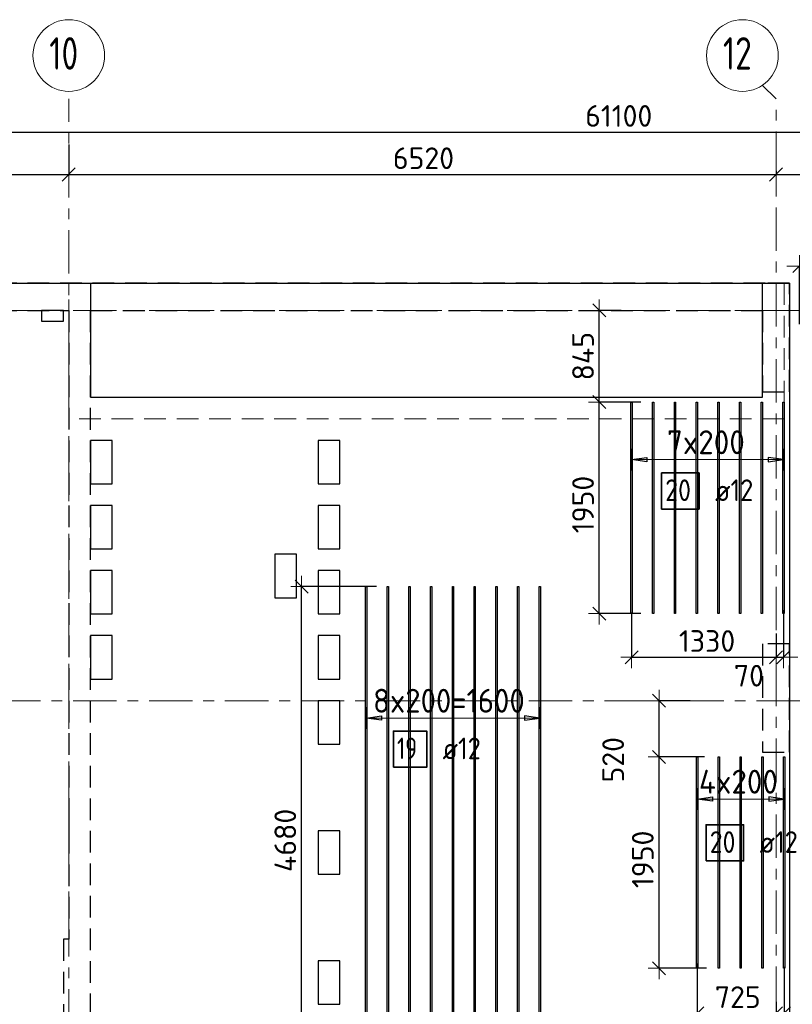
# Model space of a CAD drawing. Header units: metres. Extents: x -38 to 100, y -15 to 19.
# Tile 7 of 41: x 25.58 to 32.7, y 10 to 19.08. Entities that reach past the tile are written whole.
import ezdxf

# ---------------------------------------------------------------- set-up
doc = ezdxf.new("R2010")
doc.units = ezdxf.units.M
doc.header["$PDMODE"] = 65
for name, pattern in [('______11', [0.5, 0.4, -0.05, 0, -0.05]), ('______2', [0.27, 0.2, -0.07]), ('______5', [1.1, 0.8, -0.1, 0.1, -0.1])]:
    doc.linetypes.add(name, pattern=pattern)
for name, color, linetype, lineweight in [('XR$2$Осевая линия (1)', 7, '______5', 13), ('XR$2$Размерная линия (1)', 7, 'Continuous', 13), ('XR$3$Перекрытие (1)', 7, 'Continuous', 35), ('XR$3$Перекрытие (2)', 7, 'Continuous', 35), ('XR$3$Размерная линия (1)', 7, 'Continuous', 13), ('XR$5$Стена (1)', 7, 'Continuous', 35)]:
    doc.layers.add(name, color=color, linetype=linetype, lineweight=lineweight)
doc.layers.add('XR$3$Арм.стержн.Доп. Арм ниж.зоны У', color=7, linetype='Continuous', lineweight=35, true_color=0x1cff1c)
doc.styles.add('ISOCPEUR', font='txt')
doc.dimstyles.new('DIMSTYLE_3', dxfattribs={"dimtxt": 0.2, "dimasz": 0.2, "dimexe": 0, "dimexo": 0, "dimgap": 0.1, "dimtad": 2, "dimdec": 0, "dimlfac": 1000, "dimrnd": 5, "dimzin": 12, "dimdsep": 46, "dimtxsty": 'ISOCPEUR', "dimblk1": 'ALL_ML_STRICH', "dimblk2": 'ALL_ML_STRICH', "dimsah": 1, "dimcen": 0, "dimclrd": 7, "dimclre": 256, "dimclrt": 7, "dimadec": 0, "dimazin": 0, "dimtfac": 1, "dimtdec": 0, "dimtix": 1, "dimtmove": 2, "dimatfit": 3, "dimfxl": 0, "dimtzin": 0, "dimlwd": 0, "dimlwe": -3, "dimarcsym": 0})
doc.dimstyles.new('DIMSTYLE_5', dxfattribs={"dimtxt": 0.2, "dimasz": 0.2, "dimexe": 0, "dimexo": 0, "dimgap": 0.1, "dimtad": 2, "dimdec": 0, "dimlfac": 1000, "dimrnd": 5, "dimzin": 12, "dimdsep": 46, "dimtxsty": 'ISOCPEUR', "dimblk1": 'ALL_ML_STRICH', "dimblk2": 'ALL_ML_STRICH', "dimsah": 1, "dimcen": 0, "dimclrd": 7, "dimclre": 256, "dimclrt": 7, "dimadec": 0, "dimazin": 0, "dimtfac": 1, "dimtdec": 0, "dimtix": 1, "dimtmove": 2, "dimatfit": 3, "dimfxl": 0, "dimtvp": 1.2, "dimtzin": 0, "dimlwd": 0, "dimlwe": -3, "dimarcsym": 0})
doc.dimstyles.new('DIMSTYLE_6', dxfattribs={"dimtxt": 0.2, "dimasz": 0.2, "dimexe": 0, "dimexo": 0, "dimgap": 0.1, "dimtad": 2, "dimdec": 0, "dimlfac": 1000, "dimrnd": 5, "dimzin": 12, "dimdsep": 46, "dimtxsty": 'ISOCPEUR', "dimblk1": 'ALL_ML_STRICH', "dimblk2": 'ALL_ML_STRICH', "dimsah": 1, "dimcen": 0, "dimclrd": 7, "dimclre": 256, "dimclrt": 7, "dimadec": 0, "dimazin": 0, "dimtfac": 1, "dimtdec": 0, "dimtix": 1, "dimtmove": 2, "dimatfit": 3, "dimfxl": 0, "dimtvp": 1.2, "dimtzin": 0, "dimlwd": 0, "dimlwe": -3, "dimarcsym": 0})
doc.dimstyles.new('DIMSTYLE_7', dxfattribs={"dimtxt": 0.2, "dimasz": 0.2, "dimexe": 0, "dimexo": 0, "dimgap": 0.1, "dimtad": 0, "dimdec": 0, "dimlfac": 1000, "dimrnd": 5, "dimzin": 12, "dimdsep": 46, "dimtxsty": 'ISOCPEUR', "dimblk1": 'ALL_ML_STRICH', "dimblk2": 'ALL_ML_STRICH', "dimsah": 1, "dimcen": 0, "dimclrd": 7, "dimclre": 256, "dimclrt": 7, "dimadec": 0, "dimazin": 0, "dimtfac": 1, "dimtdec": 0, "dimtix": 1, "dimtmove": 2, "dimatfit": 3, "dimfxl": 0, "dimtvp": 1.2, "dimtzin": 0, "dimlwd": 0, "dimlwe": -3, "dimarcsym": 0})

# ---------------------------------------------------------------- blocks, each defined once
blk = doc.blocks.new('ALL_ML_STRICH')
at = {"color": 0, "linetype": 'ByBlock', "lineweight": -2}
for p, q in [((0, -0.5), (0, 0.5)), ((-1, 0), (0.5, 0)), ((-0.3, -0.3), (0.3, 0.3))]:
    blk.add_line(p, q, dxfattribs=at)
blk = doc.blocks.new('*D19')
at = {"layer": 'DEFPOINTS', "color": 7, "linetype": 'Continuous', "lineweight": 13, "transparency": 33554687}
for p in [(0.5, 18.0429), (0.5, 17.9468), (61.6, 17.1197)]:
    blk.add_point(p, dxfattribs=at)
at = {"layer": 'XR$2$Размерная линия (1)', "color": 9, "linetype": 'Continuous', "lineweight": -2, "true_color": 0xc7c7c7, "transparency": 33554687}
for p, q in [((0.5, 17.9668), (0.5, 18.0429)), ((61.6, 17.1397), (61.6, 18.0429))]:
    blk.add_line(p, q, dxfattribs=at)
at = {"layer": 'XR$2$Размерная линия (1)', "color": 7, "linetype": 'Continuous', "lineweight": -2, "transparency": 33554687}
blk.add_line((0.5, 18.0429), (61.6, 18.0429), dxfattribs=at)
at = {"layer": 'XR$2$Размерная линия (1)', "color": 7, "linetype": 'Continuous', "lineweight": 13, "transparency": 33554687, "xscale": 0.2, "yscale": 0.2, "zscale": 0.2, "rotation": 180}
blk.add_blockref('ALL_ML_STRICH', (0.5, 18.0429), dxfattribs=at)
at = {"layer": 'XR$2$Размерная линия (1)', "color": 7, "linetype": 'Continuous', "lineweight": 13, "transparency": 33554687, "xscale": 0.2, "yscale": 0.2, "zscale": 0.2}
blk.add_blockref('ALL_ML_STRICH', (61.6, 18.0429), dxfattribs=at)
at = {"layer": 'XR$2$Размерная линия (1)', "color": 7, "linetype": 'Continuous', "lineweight": 13, "transparency": 33554687, "insert": (31.1, 18.1929), "char_height": 0.2, "width": 1, "attachment_point": 5, "style": 'ISOCPEUR'}
blk.add_mtext('\\A1;{61100}', dxfattribs=at)
blk = doc.blocks.new('*D25')
at = {"layer": 'DEFPOINTS', "color": 7, "linetype": 'Continuous', "lineweight": 13, "transparency": 33554687}
for p in [(21.68, 17.949), (26.03, 17.949), (21.68, 17.6528)]:
    blk.add_point(p, dxfattribs=at)
at = {"layer": 'XR$2$Размерная линия (1)', "color": 9, "linetype": 'Continuous', "lineweight": -2, "true_color": 0xc7c7c7, "transparency": 33554687}
for p, q in [((21.68, 17.929), (21.68, 17.6528)), ((26.03, 17.929), (26.03, 17.6528))]:
    blk.add_line(p, q, dxfattribs=at)
at = {"layer": 'XR$2$Размерная линия (1)', "color": 7, "linetype": 'Continuous', "lineweight": -2, "transparency": 33554687}
blk.add_line((21.68, 17.6528), (26.03, 17.6528), dxfattribs=at)
at = {"layer": 'XR$2$Размерная линия (1)', "color": 7, "linetype": 'Continuous', "lineweight": 13, "transparency": 33554687, "xscale": 0.2, "yscale": 0.2, "zscale": 0.2, "rotation": 180}
blk.add_blockref('ALL_ML_STRICH', (21.68, 17.6528), dxfattribs=at)
at = {"layer": 'XR$2$Размерная линия (1)', "color": 7, "linetype": 'Continuous', "lineweight": 13, "transparency": 33554687, "xscale": 0.2, "yscale": 0.2, "zscale": 0.2}
blk.add_blockref('ALL_ML_STRICH', (26.03, 17.6528), dxfattribs=at)
at = {"layer": 'XR$2$Размерная линия (1)', "color": 7, "linetype": 'Continuous', "lineweight": 13, "transparency": 33554687, "insert": (23.855, 17.8028), "char_height": 0.2, "width": 0.8, "attachment_point": 5, "style": 'ISOCPEUR'}
blk.add_mtext('\\A1;{4350}', dxfattribs=at)
blk = doc.blocks.new('*D26')
at = {"layer": 'DEFPOINTS', "color": 7, "linetype": 'Continuous', "lineweight": 13, "transparency": 33554687}
for p in [(26.03, 17.949), (26.03, 17.6528), (32.55, 17.7052)]:
    blk.add_point(p, dxfattribs=at)
at = {"layer": 'XR$2$Размерная линия (1)', "color": 9, "linetype": 'Continuous', "lineweight": -2, "true_color": 0xc7c7c7, "transparency": 33554687}
for p, q in [((26.03, 17.929), (26.03, 17.6528)), ((32.55, 17.6852), (32.55, 17.6528))]:
    blk.add_line(p, q, dxfattribs=at)
at = {"layer": 'XR$2$Размерная линия (1)', "color": 7, "linetype": 'Continuous', "lineweight": -2, "transparency": 33554687}
blk.add_line((26.03, 17.6528), (32.55, 17.6528), dxfattribs=at)
at = {"layer": 'XR$2$Размерная линия (1)', "color": 7, "linetype": 'Continuous', "lineweight": 13, "transparency": 33554687, "xscale": 0.2, "yscale": 0.2, "zscale": 0.2, "rotation": 180}
blk.add_blockref('ALL_ML_STRICH', (26.03, 17.6528), dxfattribs=at)
at = {"layer": 'XR$2$Размерная линия (1)', "color": 7, "linetype": 'Continuous', "lineweight": 13, "transparency": 33554687, "xscale": 0.2, "yscale": 0.2, "zscale": 0.2}
blk.add_blockref('ALL_ML_STRICH', (32.55, 17.6528), dxfattribs=at)
at = {"layer": 'XR$2$Размерная линия (1)', "color": 7, "linetype": 'Continuous', "lineweight": 13, "transparency": 33554687, "insert": (29.3, 17.8028), "char_height": 0.2, "width": 0.8, "attachment_point": 5, "style": 'ISOCPEUR'}
blk.add_mtext('\\A1;{6520}', dxfattribs=at)
blk = doc.blocks.new('*D27')
at = {"layer": 'DEFPOINTS', "color": 7, "linetype": 'Continuous', "lineweight": 13, "transparency": 33554687}
for p in [(32.55, 17.7052), (32.55, 17.6528), (32.85, 17.7052)]:
    blk.add_point(p, dxfattribs=at)
at = {"layer": 'XR$2$Размерная линия (1)', "color": 9, "linetype": 'Continuous', "lineweight": -2, "true_color": 0xc7c7c7, "transparency": 33554687}
for p, q in [((32.55, 17.6852), (32.55, 17.6528)), ((32.85, 17.6852), (32.85, 17.6528))]:
    blk.add_line(p, q, dxfattribs=at)
at = {"layer": 'XR$2$Размерная линия (1)', "color": 7, "linetype": 'Continuous', "lineweight": -2, "transparency": 33554687}
blk.add_line((32.55, 17.6528), (32.85, 17.6528), dxfattribs=at)
at = {"layer": 'XR$2$Размерная линия (1)', "color": 7, "linetype": 'Continuous', "lineweight": 13, "transparency": 33554687, "xscale": 0.2, "yscale": 0.2, "zscale": 0.2, "rotation": 180}
blk.add_blockref('ALL_ML_STRICH', (32.55, 17.6528), dxfattribs=at)
at = {"layer": 'XR$2$Размерная линия (1)', "color": 7, "linetype": 'Continuous', "lineweight": 13, "transparency": 33554687, "xscale": 0.2, "yscale": 0.2, "zscale": 0.2}
blk.add_blockref('ALL_ML_STRICH', (32.85, 17.6528), dxfattribs=at)
at = {"layer": 'XR$2$Размерная линия (1)', "color": 7, "linetype": 'Continuous', "lineweight": 13, "transparency": 33554687, "insert": (33.1543, 18.0554), "char_height": 0.2, "width": 0.6, "attachment_point": 5, "style": 'ISOCPEUR'}
blk.add_mtext('\\A1;{300}', dxfattribs=at)
blk = doc.blocks.new('*D86')
at = {"layer": 'DEFPOINTS', "color": 7, "linetype": 'Continuous', "lineweight": 13, "transparency": 33554687}
for p in [(32.7658, 16.8079), (32.85, 16.8136), (32.7658, 16.2532)]:
    blk.add_point(p, dxfattribs=at)
at = {"layer": 'XR$3$Размерная линия (1)', "color": 9, "linetype": 'Continuous', "lineweight": -2, "true_color": 0xc7c7c7, "transparency": 33554687}
for p, q in [((32.7658, 16.2732), (32.7658, 16.8079)), ((32.85, 16.8336), (32.85, 16.8079))]:
    blk.add_line(p, q, dxfattribs=at)
at = {"layer": 'XR$3$Размерная линия (1)', "color": 7, "linetype": 'Continuous', "lineweight": -2, "transparency": 33554687}
blk.add_line((32.7658, 16.8079), (32.85, 16.8079), dxfattribs=at)
at = {"layer": 'XR$3$Размерная линия (1)', "color": 7, "linetype": 'Continuous', "lineweight": 13, "transparency": 33554687, "xscale": 0.2, "yscale": 0.2, "zscale": 0.2}
blk.add_blockref('ALL_ML_STRICH', (32.85, 16.8079), dxfattribs=at)
at = {"layer": 'XR$3$Размерная линия (1)', "color": 7, "linetype": 'Continuous', "lineweight": 13, "transparency": 33554687, "xscale": 0.2, "yscale": 0.2, "zscale": 0.2, "rotation": 180}
blk.add_blockref('ALL_ML_STRICH', (32.7658, 16.8079), dxfattribs=at)
at = {"layer": 'XR$3$Размерная линия (1)', "color": 7, "linetype": 'Continuous', "lineweight": 13, "transparency": 33554687, "insert": (33.0189, 17.1653), "char_height": 0.2, "width": 0.4, "attachment_point": 5, "style": 'ISOCPEUR'}
blk.add_mtext('\\A1;{85}', dxfattribs=at)
blk = doc.blocks.new('*D95')
at = {"layer": 'DEFPOINTS', "color": 7, "linetype": 'Continuous', "lineweight": 13, "transparency": 33554687}
for p in [(28.8858, 13.8517), (28.1761, 9.1717), (28.867, 9.1717)]:
    blk.add_point(p, dxfattribs=at)
at = {"layer": 'XR$3$Размерная линия (1)', "color": 9, "linetype": 'Continuous', "lineweight": -2, "true_color": 0xc7c7c7, "transparency": 33554687}
for p, q in [((28.8658, 13.8517), (28.1761, 13.8517)), ((28.847, 9.1717), (28.1761, 9.1717))]:
    blk.add_line(p, q, dxfattribs=at)
at = {"layer": 'XR$3$Размерная линия (1)', "color": 7, "linetype": 'Continuous', "lineweight": -2, "transparency": 33554687}
blk.add_line((28.1761, 9.1717), (28.1761, 13.8517), dxfattribs=at)
at = {"layer": 'XR$3$Размерная линия (1)', "color": 7, "linetype": 'Continuous', "lineweight": 13, "transparency": 33554687, "xscale": 0.2, "yscale": 0.2, "zscale": 0.2}
for p, rotation in [((28.1761, 13.8517), 90), ((28.1761, 9.1717), 270)]:
    blk.add_blockref('ALL_ML_STRICH', p, dxfattribs=dict(at, rotation=rotation))
at = {"layer": 'XR$3$Размерная линия (1)', "color": 7, "linetype": 'Continuous', "lineweight": 13, "transparency": 33554687, "insert": (28.0261, 11.5117), "char_height": 0.2, "width": 0.8, "attachment_point": 5, "rotation": 90, "style": 'ISOCPEUR'}
blk.add_mtext('\\A1;{4680}', dxfattribs=at)
blk = doc.blocks.new('*D96')
at = {"layer": 'DEFPOINTS', "color": 7, "linetype": 'Continuous', "lineweight": 13, "transparency": 33554687}
for p in [(31.9096, 12.282), (31.4718, 10.332), (31.9301, 10.332)]:
    blk.add_point(p, dxfattribs=at)
at = {"layer": 'XR$3$Размерная линия (1)', "color": 9, "linetype": 'Continuous', "lineweight": -2, "true_color": 0xc7c7c7, "transparency": 33554687}
for p, q in [((31.8896, 12.282), (31.4718, 12.282)), ((31.9101, 10.332), (31.4718, 10.332))]:
    blk.add_line(p, q, dxfattribs=at)
at = {"layer": 'XR$3$Размерная линия (1)', "color": 7, "linetype": 'Continuous', "lineweight": -2, "transparency": 33554687}
blk.add_line((31.4718, 10.332), (31.4718, 12.282), dxfattribs=at)
at = {"layer": 'XR$3$Размерная линия (1)', "color": 7, "linetype": 'Continuous', "lineweight": 13, "transparency": 33554687, "xscale": 0.2, "yscale": 0.2, "zscale": 0.2}
for p, rotation in [((31.4718, 12.282), 90), ((31.4718, 10.332), 270)]:
    blk.add_blockref('ALL_ML_STRICH', p, dxfattribs=dict(at, rotation=rotation))
at = {"layer": 'XR$3$Размерная линия (1)', "color": 7, "linetype": 'Continuous', "lineweight": 13, "transparency": 33554687, "insert": (31.3218, 11.337), "char_height": 0.2, "width": 0.8, "attachment_point": 5, "rotation": 90, "style": 'ISOCPEUR'}
blk.add_mtext('\\A1;{1950}', dxfattribs=at)
blk = doc.blocks.new('*D97')
at = {"layer": 'DEFPOINTS', "color": 7, "linetype": 'Continuous', "lineweight": 13, "transparency": 33554687}
for p in [(31.7795, 12.8), (31.4718, 12.282), (31.9096, 12.282)]:
    blk.add_point(p, dxfattribs=at)
at = {"layer": 'XR$3$Размерная линия (1)', "color": 9, "linetype": 'Continuous', "lineweight": -2, "true_color": 0xc7c7c7, "transparency": 33554687}
for p, q in [((31.7595, 12.8), (31.4718, 12.8)), ((31.8896, 12.282), (31.4718, 12.282))]:
    blk.add_line(p, q, dxfattribs=at)
at = {"layer": 'XR$3$Размерная линия (1)', "color": 7, "linetype": 'Continuous', "lineweight": -2, "transparency": 33554687}
blk.add_line((31.4718, 12.282), (31.4718, 12.8), dxfattribs=at)
at = {"layer": 'XR$3$Размерная линия (1)', "color": 7, "linetype": 'Continuous', "lineweight": 13, "transparency": 33554687, "xscale": 0.2, "yscale": 0.2, "zscale": 0.2}
for p, rotation in [((31.4718, 12.8), 90), ((31.4718, 12.282), 270)]:
    blk.add_blockref('ALL_ML_STRICH', p, dxfattribs=dict(at, rotation=rotation))
at = {"layer": 'XR$3$Размерная линия (1)', "color": 7, "linetype": 'Continuous', "lineweight": 13, "transparency": 33554687, "insert": (31.0486, 12.2551), "char_height": 0.2, "width": 0.6, "attachment_point": 5, "rotation": 90, "style": 'ISOCPEUR'}
blk.add_mtext('\\A1;{520}', dxfattribs=at)
blk = doc.blocks.new('*D98')
at = {"layer": 'DEFPOINTS', "color": 7, "linetype": 'Continuous', "lineweight": 13, "transparency": 33554687}
for p in [(31.8241, 10.3969), (32.55, 10.0019), (31.8241, 9.9163)]:
    blk.add_point(p, dxfattribs=at)
at = {"layer": 'XR$3$Размерная линия (1)', "color": 9, "linetype": 'Continuous', "lineweight": -2, "true_color": 0xc7c7c7, "transparency": 33554687}
for p, q in [((31.8241, 10.3769), (31.8241, 9.9163)), ((32.55, 10.0219), (32.55, 9.9163))]:
    blk.add_line(p, q, dxfattribs=at)
at = {"layer": 'XR$3$Размерная линия (1)', "color": 7, "linetype": 'Continuous', "lineweight": -2, "transparency": 33554687}
blk.add_line((31.8241, 9.9163), (32.55, 9.9163), dxfattribs=at)
at = {"layer": 'XR$3$Размерная линия (1)', "color": 7, "linetype": 'Continuous', "lineweight": 13, "transparency": 33554687, "xscale": 0.2, "yscale": 0.2, "zscale": 0.2, "rotation": 180}
blk.add_blockref('ALL_ML_STRICH', (31.8241, 9.9163), dxfattribs=at)
at = {"layer": 'XR$3$Размерная линия (1)', "color": 7, "linetype": 'Continuous', "lineweight": 13, "transparency": 33554687, "xscale": 0.2, "yscale": 0.2, "zscale": 0.2}
blk.add_blockref('ALL_ML_STRICH', (32.55, 9.9163), dxfattribs=at)
at = {"layer": 'XR$3$Размерная линия (1)', "color": 7, "linetype": 'Continuous', "lineweight": 13, "transparency": 33554687, "insert": (32.1971, 10.0663), "char_height": 0.2, "width": 0.6, "attachment_point": 5, "style": 'ISOCPEUR'}
blk.add_mtext('\\A1;{725}', dxfattribs=at)
blk = doc.blocks.new('*D99')
at = {"layer": 'DEFPOINTS', "color": 7, "linetype": 'Continuous', "lineweight": 13, "transparency": 33554687}
for p in [(32.6241, 10.3661), (32.55, 10.0019), (32.55, 9.9163)]:
    blk.add_point(p, dxfattribs=at)
at = {"layer": 'XR$3$Размерная линия (1)', "color": 9, "linetype": 'Continuous', "lineweight": -2, "true_color": 0xc7c7c7, "transparency": 33554687}
for p, q in [((32.6241, 10.3461), (32.6241, 9.9163)), ((32.55, 10.0219), (32.55, 9.9163))]:
    blk.add_line(p, q, dxfattribs=at)
at = {"layer": 'XR$3$Размерная линия (1)', "color": 7, "linetype": 'Continuous', "lineweight": -2, "transparency": 33554687}
blk.add_line((32.55, 9.9163), (32.6241, 9.9163), dxfattribs=at)
at = {"layer": 'XR$3$Размерная линия (1)', "color": 7, "linetype": 'Continuous', "lineweight": 13, "transparency": 33554687, "xscale": 0.2, "yscale": 0.2, "zscale": 0.2}
blk.add_blockref('ALL_ML_STRICH', (32.6241, 9.9163), dxfattribs=at)
at = {"layer": 'XR$3$Размерная линия (1)', "color": 7, "linetype": 'Continuous', "lineweight": 13, "transparency": 33554687, "xscale": 0.2, "yscale": 0.2, "zscale": 0.2, "rotation": 180}
blk.add_blockref('ALL_ML_STRICH', (32.55, 9.9163), dxfattribs=at)
at = {"layer": 'XR$3$Размерная линия (1)', "color": 7, "linetype": 'Continuous', "lineweight": 13, "transparency": 33554687, "insert": (32.3248, 9.7164), "char_height": 0.2, "width": 0.4, "attachment_point": 5, "style": 'ISOCPEUR'}
blk.add_mtext('\\A1;{75}', dxfattribs=at)
blk = doc.blocks.new('*D102')
at = {"layer": 'DEFPOINTS', "color": 7, "linetype": 'Continuous', "lineweight": 13, "transparency": 33554687}
for p in [(31.3229, 15.5541), (30.921, 13.6041), (31.3229, 13.6041)]:
    blk.add_point(p, dxfattribs=at)
at = {"layer": 'XR$3$Размерная линия (1)', "color": 9, "linetype": 'Continuous', "lineweight": -2, "true_color": 0xc7c7c7, "transparency": 33554687}
for p, q in [((31.3029, 15.5541), (30.921, 15.5541)), ((31.3029, 13.6041), (30.921, 13.6041))]:
    blk.add_line(p, q, dxfattribs=at)
at = {"layer": 'XR$3$Размерная линия (1)', "color": 7, "linetype": 'Continuous', "lineweight": -2, "transparency": 33554687}
blk.add_line((30.921, 13.6041), (30.921, 15.5541), dxfattribs=at)
at = {"layer": 'XR$3$Размерная линия (1)', "color": 7, "linetype": 'Continuous', "lineweight": 13, "transparency": 33554687, "xscale": 0.2, "yscale": 0.2, "zscale": 0.2}
for p, rotation in [((30.921, 15.5541), 90), ((30.921, 13.6041), 270)]:
    blk.add_blockref('ALL_ML_STRICH', p, dxfattribs=dict(at, rotation=rotation))
at = {"layer": 'XR$3$Размерная линия (1)', "color": 7, "linetype": 'Continuous', "lineweight": 13, "transparency": 33554687, "insert": (30.771, 14.6091), "char_height": 0.2, "width": 0.8, "attachment_point": 5, "rotation": 90, "style": 'ISOCPEUR'}
blk.add_mtext('\\A1;{1950}', dxfattribs=at)
blk = doc.blocks.new('*D103')
at = {"layer": 'DEFPOINTS', "color": 7, "linetype": 'Continuous', "lineweight": 13, "transparency": 33554687}
for p in [(31.1434, 16.4), (30.921, 15.5541), (31.3229, 15.5541)]:
    blk.add_point(p, dxfattribs=at)
at = {"layer": 'XR$3$Размерная линия (1)', "color": 9, "linetype": 'Continuous', "lineweight": -2, "true_color": 0xc7c7c7, "transparency": 33554687}
for p, q in [((31.1234, 16.4), (30.921, 16.4)), ((31.3029, 15.5541), (30.921, 15.5541))]:
    blk.add_line(p, q, dxfattribs=at)
at = {"layer": 'XR$3$Размерная линия (1)', "color": 7, "linetype": 'Continuous', "lineweight": -2, "transparency": 33554687}
blk.add_line((30.921, 15.5541), (30.921, 16.4), dxfattribs=at)
at = {"layer": 'XR$3$Размерная линия (1)', "color": 7, "linetype": 'Continuous', "lineweight": 13, "transparency": 33554687, "xscale": 0.2, "yscale": 0.2, "zscale": 0.2}
for p, rotation in [((30.921, 16.4), 90), ((30.921, 15.5541), 270)]:
    blk.add_blockref('ALL_ML_STRICH', p, dxfattribs=dict(at, rotation=rotation))
at = {"layer": 'XR$3$Размерная линия (1)', "color": 7, "linetype": 'Continuous', "lineweight": 13, "transparency": 33554687, "insert": (30.771, 15.9771), "char_height": 0.2, "width": 0.6, "attachment_point": 5, "rotation": 90, "style": 'ISOCPEUR'}
blk.add_mtext('\\A1;{845}', dxfattribs=at)
blk = doc.blocks.new('*D104')
at = {"layer": 'DEFPOINTS', "color": 7, "linetype": 'Continuous', "lineweight": 13, "transparency": 33554687}
for p in [(31.2186, 13.6349), (32.55, 13.4385), (31.2186, 13.2004)]:
    blk.add_point(p, dxfattribs=at)
at = {"layer": 'XR$3$Размерная линия (1)', "color": 9, "linetype": 'Continuous', "lineweight": -2, "true_color": 0xc7c7c7, "transparency": 33554687}
for p, q in [((31.2186, 13.6149), (31.2186, 13.2004)), ((32.55, 13.4185), (32.55, 13.2004))]:
    blk.add_line(p, q, dxfattribs=at)
at = {"layer": 'XR$3$Размерная линия (1)', "color": 7, "linetype": 'Continuous', "lineweight": -2, "transparency": 33554687}
blk.add_line((31.2186, 13.2004), (32.55, 13.2004), dxfattribs=at)
at = {"layer": 'XR$3$Размерная линия (1)', "color": 7, "linetype": 'Continuous', "lineweight": 13, "transparency": 33554687, "xscale": 0.2, "yscale": 0.2, "zscale": 0.2, "rotation": 180}
blk.add_blockref('ALL_ML_STRICH', (31.2186, 13.2004), dxfattribs=at)
at = {"layer": 'XR$3$Размерная линия (1)', "color": 7, "linetype": 'Continuous', "lineweight": 13, "transparency": 33554687, "xscale": 0.2, "yscale": 0.2, "zscale": 0.2}
blk.add_blockref('ALL_ML_STRICH', (32.55, 13.2004), dxfattribs=at)
at = {"layer": 'XR$3$Размерная линия (1)', "color": 7, "linetype": 'Continuous', "lineweight": 13, "transparency": 33554687, "insert": (31.9143, 13.3504), "char_height": 0.2, "width": 0.8, "attachment_point": 5, "style": 'ISOCPEUR'}
blk.add_mtext('\\A1;{1330}', dxfattribs=at)
blk = doc.blocks.new('*D105')
at = {"layer": 'DEFPOINTS', "color": 7, "linetype": 'Continuous', "lineweight": 13, "transparency": 33554687}
for p in [(32.6186, 13.6537), (32.55, 13.4385), (32.55, 13.2004)]:
    blk.add_point(p, dxfattribs=at)
at = {"layer": 'XR$3$Размерная линия (1)', "color": 9, "linetype": 'Continuous', "lineweight": -2, "true_color": 0xc7c7c7, "transparency": 33554687}
for p, q in [((32.6186, 13.6337), (32.6186, 13.2004)), ((32.55, 13.4185), (32.55, 13.2004))]:
    blk.add_line(p, q, dxfattribs=at)
at = {"layer": 'XR$3$Размерная линия (1)', "color": 7, "linetype": 'Continuous', "lineweight": -2, "transparency": 33554687}
blk.add_line((32.55, 13.2004), (32.6186, 13.2004), dxfattribs=at)
at = {"layer": 'XR$3$Размерная линия (1)', "color": 7, "linetype": 'Continuous', "lineweight": 13, "transparency": 33554687, "xscale": 0.2, "yscale": 0.2, "zscale": 0.2}
blk.add_blockref('ALL_ML_STRICH', (32.6186, 13.2004), dxfattribs=at)
at = {"layer": 'XR$3$Размерная линия (1)', "color": 7, "linetype": 'Continuous', "lineweight": 13, "transparency": 33554687, "xscale": 0.2, "yscale": 0.2, "zscale": 0.2, "rotation": 180}
blk.add_blockref('ALL_ML_STRICH', (32.55, 13.2004), dxfattribs=at)
at = {"layer": 'XR$3$Размерная линия (1)', "color": 7, "linetype": 'Continuous', "lineweight": 13, "transparency": 33554687, "insert": (32.3005, 13.0304), "char_height": 0.2, "width": 0.4, "attachment_point": 5, "style": 'ISOCPEUR'}
blk.add_mtext('\\A1;{70}', dxfattribs=at)

msp = doc.modelspace()

# ---------------------------------------------------------------- linework, layer by layer
at = {"layer": 'XR$2$Осевая линия (1)', "color": 253, "linetype": '______11', "lineweight": 13, "true_color": 0xa0a0a0, "transparency": 33554687}
for p, q in [((32.55, 18.35), (32.4227, 18.4773)), ((26.03, 8.34), (26.03, 18.35)), ((32.55, -2.65), (32.55, 18.35)), ((-2.63, 16.4), (62.6, 16.4)), ((-2.63, 12.8), (62.6, 12.8))]:
    msp.add_line(p, q, dxfattribs=at)
at = {"layer": 'XR$2$Осевая линия (1)', "color": 7, "linetype": 'Continuous', "lineweight": 13, "transparency": 33554687}
for centre in [(26.0304, 18.7501), (32.2404, 18.7501)]:
    msp.add_circle(centre, 0.3304, dxfattribs=at)
at = {"layer": 'XR$3$Арм.стержн.Доп. Арм ниж.зоны У', "color": 253, "linetype": 'Continuous', "lineweight": -3, "true_color": 0xa0a0a0, "transparency": 33554687}
for p, q in [((31.2186, 15.0233), (31.2186, 15.1233)), ((32.6186, 15.0233), (32.6186, 15.1233)), ((31.2186, 15.0233), (31.2186, 14.9233)), ((32.6186, 15.0233), (32.6186, 14.9233)), ((28.772, 12.6397), (28.772, 12.7397)), ((30.372, 12.6397), (30.372, 12.7397)), ((28.772, 12.6397), (28.772, 12.5397)), ((30.372, 12.6397), (30.372, 12.5397)), ((31.8241, 11.893), (31.8241, 11.993)), ((32.6241, 11.893), (32.6241, 11.993)), ((31.8241, 11.893), (31.8241, 11.793)), ((32.6241, 11.893), (32.6241, 11.793))]:
    msp.add_line(p, q, dxfattribs=at)
at = {"layer": 'XR$3$Арм.стержн.Доп. Арм ниж.зоны У', "color": 7, "linetype": 'Continuous', "lineweight": 25, "transparency": 33554687}
for p, q in [((31.2186, 15.0233), (31.3586, 15.0433)), ((31.3586, 15.0033), (31.2186, 15.0233)), ((31.3586, 15.0433), (31.3586, 15.0033)), ((32.6186, 15.0233), (32.4786, 15.0433)), ((32.4786, 15.0433), (32.4786, 15.0033)), ((32.4786, 15.0033), (32.6186, 15.0233)), ((28.772, 12.6397), (28.912, 12.6597)), ((28.912, 12.6197), (28.772, 12.6397)), ((28.912, 12.6597), (28.912, 12.6197)), ((30.372, 12.6397), (30.232, 12.6597)), ((30.232, 12.6597), (30.232, 12.6197)), ((30.232, 12.6197), (30.372, 12.6397)), ((31.8241, 11.893), (31.9641, 11.913)), ((31.9641, 11.913), (31.9641, 11.873)), ((32.6241, 11.893), (32.4841, 11.913)), ((32.4841, 11.913), (32.4841, 11.873)), ((31.9641, 11.873), (31.8241, 11.893)), ((32.4841, 11.873), (32.6241, 11.893))]:
    msp.add_line(p, q, dxfattribs=at)
at = {"layer": 'XR$3$Арм.стержн.Доп. Арм ниж.зоны У', "color": 7, "linetype": 'Continuous', "lineweight": 13, "transparency": 33554687}
for p, q in [((31.2186, 15.0233), (31.2186, 15.0233)), ((32.6186, 15.0233), (32.6186, 15.0233)), ((28.772, 12.6397), (28.772, 12.6397)), ((28.772, 12.6397), (30.372, 12.6397)), ((30.372, 12.6397), (30.372, 12.6397)), ((31.8241, 11.893), (31.8241, 11.893)), ((31.8241, 11.893), (32.6241, 11.893)), ((32.6241, 11.893), (32.6241, 11.893))]:
    msp.add_line(p, q, dxfattribs=at)
at = {"layer": 'XR$3$Арм.стержн.Доп. Арм ниж.зоны У', "color": 34, "linetype": 'Continuous', "lineweight": 25, "transparency": 33554687}
for points in [[(31.2246, 15.5541), (31.2246, 13.6041), (31.2126, 13.6041), (31.2126, 15.5541), (31.2246, 15.5541)], [(31.4246, 15.5541), (31.4246, 13.6041), (31.4126, 13.6041), (31.4126, 15.5541), (31.4246, 15.5541)], [(31.6246, 15.5541), (31.6246, 13.6041), (31.6126, 13.6041), (31.6126, 15.5541), (31.6246, 15.5541)], [(31.8246, 15.5541), (31.8246, 13.6041), (31.8126, 13.6041), (31.8126, 15.5541), (31.8246, 15.5541)], [(32.0246, 15.5541), (32.0246, 13.6041), (32.0126, 13.6041), (32.0126, 15.5541), (32.0246, 15.5541)], [(32.2246, 15.5541), (32.2246, 13.6041), (32.2126, 13.6041), (32.2126, 15.5541), (32.2246, 15.5541)], [(32.4246, 15.5541), (32.4246, 13.6041), (32.4126, 13.6041), (32.4126, 15.5541), (32.4246, 15.5541)], [(32.6246, 15.5541), (32.6246, 13.6041), (32.6126, 13.6041), (32.6126, 15.5541), (32.6246, 15.5541)], [(28.778, 13.8517), (28.778, 9.1717), (28.766, 9.1717), (28.766, 13.8517), (28.778, 13.8517)], [(28.978, 13.8517), (28.978, 9.1717), (28.966, 9.1717), (28.966, 13.8517), (28.978, 13.8517)], [(29.178, 13.8517), (29.178, 9.1717), (29.166, 9.1717), (29.166, 13.8517), (29.178, 13.8517)], [(29.378, 13.8517), (29.378, 9.1717), (29.366, 9.1717), (29.366, 13.8517), (29.378, 13.8517)], [(29.578, 13.8517), (29.578, 9.1717), (29.566, 9.1717), (29.566, 13.8517), (29.578, 13.8517)], [(29.778, 13.8517), (29.778, 9.1717), (29.766, 9.1717), (29.766, 13.8517), (29.778, 13.8517)], [(29.978, 13.8517), (29.978, 9.1717), (29.966, 9.1717), (29.966, 13.8517), (29.978, 13.8517)], [(30.178, 13.8517), (30.178, 9.1717), (30.166, 9.1717), (30.166, 13.8517), (30.178, 13.8517)], [(30.378, 13.8517), (30.378, 9.1717), (30.366, 9.1717), (30.366, 13.8517), (30.378, 13.8517)], [(31.8301, 12.282), (31.8301, 10.332), (31.8181, 10.332), (31.8181, 12.282), (31.8301, 12.282)], [(32.0301, 12.282), (32.0301, 10.332), (32.0181, 10.332), (32.0181, 12.282), (32.0301, 12.282)], [(32.2301, 12.282), (32.2301, 10.332), (32.2181, 10.332), (32.2181, 12.282), (32.2301, 12.282)], [(32.4301, 12.282), (32.4301, 10.332), (32.4181, 10.332), (32.4181, 12.282), (32.4301, 12.282)], [(32.6301, 12.282), (32.6301, 10.332), (32.6181, 10.332), (32.6181, 12.282), (32.6301, 12.282)]]:
    msp.add_lwpolyline(points, dxfattribs=at)
at = {"layer": 'XR$3$Арм.стержн.Доп. Арм ниж.зоны У', "color": 7, "linetype": 'Continuous', "lineweight": 13, "transparency": 33554687}
msp.add_lwpolyline([(31.2186, 15.0233), (31.3956, 15.0233), (31.3956, 15.0233), (32.6186, 15.0233)], dxfattribs=at)
at = {"layer": 'XR$3$Арм.стержн.Доп. Арм ниж.зоны У', "color": 7, "linetype": 'Continuous', "lineweight": 35, "transparency": 33554687}
for points in [[(31.4945, 14.5678), (31.8412, 14.5678), (31.8412, 14.9011), (31.4945, 14.9011), (31.4945, 14.5678)], [(29.0229, 12.1864), (29.3296, 12.1864), (29.3296, 12.5197), (29.0229, 12.5197), (29.0229, 12.1864)], [(31.905, 11.3229), (32.2516, 11.3229), (32.2516, 11.6562), (31.905, 11.6562), (31.905, 11.3229)]]:
    msp.add_lwpolyline(points, dxfattribs=at)
at = {"layer": 'XR$3$Перекрытие (1)', "color": 7, "linetype": 'Continuous', "lineweight": 25, "transparency": 33554687}
for p, q in [((23.6503, 16.65), (26.23, 16.65)), ((26.23, 16.65), (26.23, 15.6)), ((32.425, 15.6), (32.425, 16.65)), ((32.425, 16.65), (32.675, 16.65)), ((32.675, 16.65), (32.675, -0.25)), ((25.78, 16.4), (25.78, 16.3)), ((25.98, 16.4), (25.78, 16.4)), ((25.98, 16.3), (25.98, 16.4)), ((25.78, 16.3), (25.98, 16.3)), ((26.23, 15.6), (32.425, 15.6)), ((26.23, 15.2), (26.23, 14.8)), ((26.43, 15.2), (26.23, 15.2)), ((26.43, 14.8), (26.43, 15.2)), ((28.33, 15.2), (28.33, 14.8)), ((28.53, 15.2), (28.33, 15.2)), ((28.53, 14.8), (28.53, 15.2)), ((26.23, 14.8), (26.43, 14.8)), ((28.33, 14.8), (28.53, 14.8)), ((26.23, 14.6), (26.23, 14.2)), ((26.43, 14.6), (26.23, 14.6)), ((26.43, 14.2), (26.43, 14.6)), ((28.33, 14.6), (28.33, 14.2)), ((28.53, 14.6), (28.33, 14.6)), ((28.53, 14.2), (28.53, 14.6)), ((26.23, 14.2), (26.43, 14.2)), ((28.33, 14.2), (28.53, 14.2)), ((27.93, 14.15), (27.93, 13.75)), ((28.13, 14.15), (27.93, 14.15)), ((28.13, 13.75), (28.13, 14.15)), ((26.23, 14), (26.23, 13.6)), ((26.43, 14), (26.23, 14)), ((26.43, 13.6), (26.43, 14)), ((28.33, 14), (28.33, 13.6)), ((28.53, 14), (28.33, 14)), ((28.53, 13.6), (28.53, 14)), ((27.93, 13.75), (28.13, 13.75)), ((26.23, 13.6), (26.43, 13.6)), ((28.33, 13.6), (28.53, 13.6)), ((26.23, 13.4), (26.23, 13)), ((26.43, 13.4), (26.23, 13.4)), ((26.43, 13), (26.43, 13.4)), ((28.33, 13.4), (28.33, 13)), ((28.53, 13.4), (28.33, 13.4)), ((28.53, 13), (28.53, 13.4)), ((26.23, 13), (26.43, 13)), ((28.33, 13), (28.53, 13)), ((28.33, 12.8), (28.33, 12.4)), ((28.53, 12.8), (28.33, 12.8)), ((28.53, 12.4), (28.53, 12.8)), ((28.33, 12.4), (28.53, 12.4)), ((28.33, 11.6), (28.33, 11.2)), ((28.53, 11.6), (28.33, 11.6)), ((28.53, 11.2), (28.53, 11.6)), ((28.33, 11.2), (28.53, 11.2)), ((28.33, 10.4), (28.33, 10)), ((28.53, 10.4), (28.33, 10.4)), ((28.53, 10), (28.53, 10.4)), ((28.33, 10), (28.53, 10))]:
    msp.add_line(p, q, dxfattribs=at)
at = {"layer": 'XR$3$Перекрытие (2)', "color": 7, "linetype": 'Continuous', "lineweight": 25, "transparency": 33554687}
for p, q in [((26.03, 16.65), (32.425, 16.65)), ((32.4323, 16.65), (32.625, 16.65))]:
    msp.add_line(p, q, dxfattribs=at)
at = {"layer": 'XR$3$Перекрытие (2)', "color": 7, "linetype": '______2', "lineweight": 18, "transparency": 33554687}
for p, q in [((26.03, 15.4), (26.03, 16.65)), ((32.625, 16.65), (32.625, 15.4)), ((32.625, 15.4), (26.03, 15.4))]:
    msp.add_line(p, q, dxfattribs=at)
at = {"layer": 'XR$5$Стена (1)', "color": 253, "linetype": '______2', "lineweight": -3, "true_color": 0xa0a0a0, "transparency": 33554687}
for p, q in [((32.45, 16.65), (19.08, 16.65)), ((32.675, 16.65), (32.45, 16.65)), ((32.675, 15.65), (32.675, 16.65)), ((23.8503, 16.4), (26.03, 16.4)), ((26.03, 16.4), (26.03, 11.71)), ((26.23, 8.9994), (26.23, 16.4)), ((26.23, 16.4), (32.425, 16.4)), ((32.425, 16.4), (32.425, 15.65)), ((32.425, 15.65), (32.675, 15.65)), ((32.425, 13.325), (32.425, 12.325)), ((32.675, 13.325), (32.425, 13.325)), ((32.675, 12.325), (32.675, 13.325)), ((32.425, 12.325), (32.675, 12.325)), ((26.03, 11.71), (26.03, 11.59)), ((26.03, 11.59), (26.03, 10.6)), ((25.98, 10.6), (25.98, 8.9994)), ((26.03, 10.6), (25.98, 10.6))]:
    msp.add_line(p, q, dxfattribs=at)

# ---------------------------------------------------------------- texts
at = {"layer": 'XR$2$Осевая линия (1)', "color": 7, "linetype": 'Continuous', "lineweight": 13, "transparency": 33554687, "char_height": 0.3, "width": 0.472281, "attachment_point": 7, "style": 'ISOCPEUR'}
for s, insert in [('\\W0.75;10', (25.8504, 18.6196)), ('\\W0.75;12', (32.0604, 18.6196))]:
    msp.add_mtext(s, dxfattribs=dict(at, insert=insert))
at = {"layer": 'XR$3$Арм.стержн.Доп. Арм ниж.зоны У', "color": 7, "linetype": 'Continuous', "lineweight": 13, "transparency": 33554687, "char_height": 0.22, "attachment_point": 7, "style": 'ISOCPEUR'}
for s, insert, width in [('\\W0.95;7x200', (31.5446, 15.0733), 0.873359), ('\\W0.94;8x200=1600', (28.835, 12.6897), 1.59871), ('\\W0.95;4x200', (31.8391, 11.943), 0.895564)]:
    msp.add_mtext(s, dxfattribs=dict(at, insert=insert, width=width))
at = {"layer": 'XR$3$Арм.стержн.Доп. Арм ниж.зоны У', "color": 7, "linetype": 'Continuous', "lineweight": 25, "transparency": 33554687, "char_height": 0.2, "attachment_point": 7, "style": 'ISOCPEUR'}
for s, insert, width in [('\\W0.87;20', (31.5278, 14.6411), 0.367208), ('\\W0.89; ø12 ', (31.8745, 14.6411), 0.749105), ('\\W0.75;19', (29.0563, 12.2597), 0.314854), ('\\W0.89; ø12 ', (29.3629, 12.2597), 0.749105), ('\\W0.87;20', (31.9383, 11.3962), 0.367208), ('\\W0.89; ø12 ', (32.285, 11.3962), 0.749105)]:
    msp.add_mtext(s, dxfattribs=dict(at, insert=insert, width=width))

# ---------------------------------------------------------------- dimensions: what is measured, and where the dimension line sits
at = {"layer": 'XR$2$Размерная линия (1)', "color": 7, "linetype": 'Continuous', "lineweight": 13, "transparency": 33554687}
for base, p1, p2, dimstyle, picture, middle in [((61.6, 18.0429), (0.5, 17.9668), (61.6, 17.1397), 'DIMSTYLE_3', '*D19', (31.1, 18.1929)), ((32.85, 17.6528), (32.55, 17.6852), (32.85, 17.6852), 'DIMSTYLE_5', '*D27', (33.1543, 18.0554)), ((26.03, 17.6528), (21.68, 17.929), (26.03, 17.929), 'DIMSTYLE_3', '*D25', (23.855, 17.8028)), ((32.55, 17.6528), (26.03, 17.929), (32.55, 17.6852), 'DIMSTYLE_3', '*D26', (29.3, 17.8028))]:
    dim = msp.add_linear_dim(base=base, p1=p1, p2=p2, dimstyle=dimstyle, override={"dimpost": '<>', "dimclrd": 7, "dimclre": 9, "dimclrt": 7, "dimlwd": 0, "dimlwe": 65533}, dxfattribs=at)
    dim.commit()
    dim.dimension.update_dxf_attribs({"geometry": picture, "text_midpoint": middle, "dimtype": 160})
at = {"layer": 'XR$3$Размерная линия (1)', "color": 7, "linetype": 'Continuous', "lineweight": 13, "transparency": 33554687}
for base, p1, p2, dimstyle, picture, middle in [((32.85, 16.8079), (32.7658, 16.2732), (32.85, 16.8336), 'DIMSTYLE_6', '*D86', (33.0189, 17.1653)), ((32.55, 13.2004), (31.2186, 13.6149), (32.55, 13.4185), 'DIMSTYLE_3', '*D104', (31.9143, 13.3504)), ((32.6186, 13.2004), (32.55, 13.4185), (32.6186, 13.6337), 'DIMSTYLE_7', '*D105', (32.3005, 13.0304)), ((32.55, 9.9163), (31.8241, 10.3769), (32.55, 10.0219), 'DIMSTYLE_3', '*D98', (32.1971, 10.0663)), ((32.6241, 9.9163), (32.55, 10.0219), (32.6241, 10.3461), 'DIMSTYLE_7', '*D99', (32.3248, 9.7164))]:
    dim = msp.add_linear_dim(base=base, p1=p1, p2=p2, dimstyle=dimstyle, override={"dimpost": '<>', "dimclrd": 7, "dimclre": 9, "dimclrt": 7, "dimlwd": 0, "dimlwe": 65533}, dxfattribs=at)
    dim.commit()
    dim.dimension.update_dxf_attribs({"geometry": picture, "text_midpoint": middle, "dimtype": 160})
for base, p1, p2, dimstyle, picture, middle in [((30.921, 16.4), (31.3029, 15.5541), (31.1234, 16.4), 'DIMSTYLE_3', '*D103', (30.771, 15.9771)), ((30.921, 15.5541), (31.3029, 13.6041), (31.3029, 15.5541), 'DIMSTYLE_3', '*D102', (30.771, 14.6091)), ((28.1761, 13.8517), (28.847, 9.1717), (28.8658, 13.8517), 'DIMSTYLE_3', '*D95', (28.0261, 11.5117)), ((31.4718, 12.8), (31.8896, 12.282), (31.7595, 12.8), 'DIMSTYLE_6', '*D97', (31.0486, 12.2551)), ((31.4718, 12.282), (31.9101, 10.332), (31.8896, 12.282), 'DIMSTYLE_3', '*D96', (31.3218, 11.337))]:
    dim = msp.add_linear_dim(base=base, p1=p1, p2=p2, angle=90, dimstyle=dimstyle, override={"dimpost": '<>', "dimclrd": 7, "dimclre": 9, "dimclrt": 7, "dimlwd": 0, "dimlwe": 65533}, dxfattribs=at)
    dim.commit()
    dim.dimension.update_dxf_attribs({"geometry": picture, "text_midpoint": middle, "dimtype": 160})

doc.saveas('drawing.dxf')
